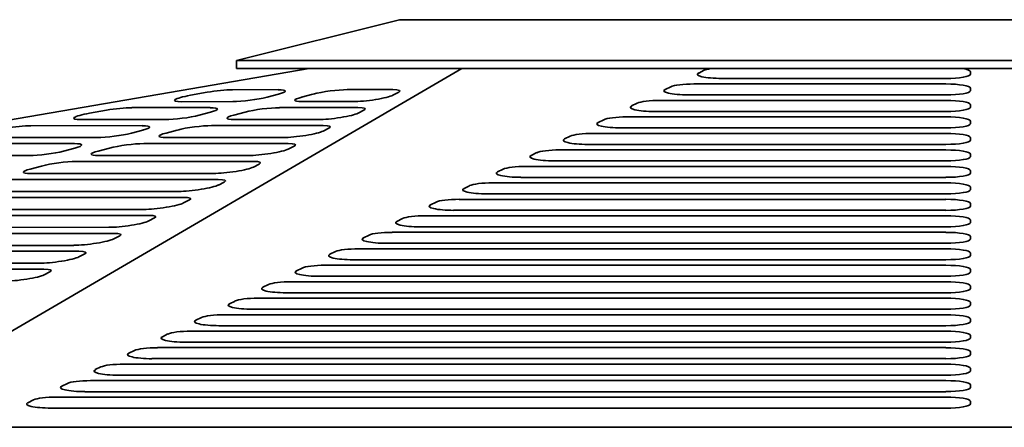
# Model space of a CAD drawing. Header units: millimetres. Extents: x 288 to 973, y 252 to 639.
# Tile 5 of 11: x 509 to 630, y 589 to 639. Entities that reach past the tile are written whole.
import ezdxf

# ---------------------------------------------------------------- set-up
doc = ezdxf.new("R2010")
doc.units = ezdxf.units.MM
doc.header["$LTSCALE"] = 3
doc.layers.add('Krawędzie widoczne(ISO)', color=7, linetype='Continuous', lineweight=35, true_color=0x262659)

msp = doc.modelspace()

# ---------------------------------------------------------------- linework, layer by layer
at = {"layer": 'Krawędzie widoczne(ISO)'}
for p, q in [((536, 633.75), (556, 638.75)), ((704, 638.75), (556, 638.75)), ((536, 633.75), (724, 633.75)), ((536, 632.75), (536, 633.75)), ((287.5, 588.75), (544.9, 632.75)), ((563.64, 632.75), (488.13, 588.75)), ((536, 632.75), (724, 632.75)), ((592.73, 632.21), (593.41, 632.55)), ((626.09, 632.38), (626.09, 632.05)), ((623.09, 631.54), (595.57, 631.54)), ((530.34, 629.48), (532.4, 629.85)), ((535.5, 630.16), (541.09, 630.17)), ((549.59, 630.17), (555.17, 630.17)), ((555.91, 629.86), (555.19, 629.49)), ((588.61, 630.19), (589.3, 630.53)), ((592.14, 630.87), (623.09, 630.87)), ((626.09, 630.36), (626.09, 630.03)), ((535.54, 628.7), (529.28, 628.69)), ((541.13, 629.62), (539.74, 629.25)), ((543.99, 629.25), (545.38, 629.62)), ((550.3, 628.7), (544.04, 628.7)), ((588.02, 628.85), (623.09, 628.85)), ((623.09, 629.52), (591.45, 629.52)), ((517.96, 627.27), (520.02, 627.64)), ((523.13, 627.96), (532.76, 627.96)), ((532.8, 627.41), (531.42, 627.04)), ((535.66, 627.04), (537.05, 627.41)), ((541.26, 627.96), (550.89, 627.97)), ((551.62, 627.65), (550.91, 627.29)), ((584.5, 628.17), (585.18, 628.5)), ((623.09, 627.5), (587.34, 627.5)), ((626.09, 628.34), (626.09, 628)), ((527.21, 626.49), (516.9, 626.49)), ((546.01, 626.5), (535.71, 626.49)), ((580.38, 626.15), (581.07, 626.48)), ((583.91, 626.82), (623.09, 626.82)), ((626.09, 626.32), (626.09, 625.98)), ((510.75, 625.75), (524.43, 625.76)), ((524.48, 625.21), (523.09, 624.84)), ((527.34, 624.84), (528.72, 625.21)), ((532.93, 625.76), (546.61, 625.76)), ((547.34, 625.45), (546.63, 625.08)), ((623.09, 625.48), (583.22, 625.48)), ((518.88, 624.29), (504.53, 624.28)), ((541.73, 624.29), (527.38, 624.29)), ((576.27, 624.12), (576.95, 624.46)), ((579.79, 624.8), (623.09, 624.8)), ((626.09, 624.3), (626.09, 623.96)), ((498.38, 623.54), (516.1, 623.55)), ((516.15, 623), (514.76, 622.63)), ((519.01, 622.63), (520.39, 623)), ((524.6, 623.55), (542.33, 623.56)), ((543.06, 623.25), (542.35, 622.88)), ((575.68, 622.78), (623.09, 622.78)), ((623.09, 623.45), (579.11, 623.45)), ((510.55, 622.08), (492.15, 622.07)), ((516.27, 621.35), (538.05, 621.36)), ((537.45, 622.09), (519.05, 622.08)), ((572.15, 622.1), (572.84, 622.44)), ((623.09, 621.43), (574.99, 621.43)), ((626.09, 622.27), (626.09, 621.94)), ((510.68, 620.43), (512.07, 620.8)), ((538.78, 621.04), (538.06, 620.68)), ((568.04, 620.08), (568.72, 620.42)), ((571.56, 620.76), (623.09, 620.76)), ((626.09, 620.25), (626.09, 619.92)), ((507.94, 619.14), (533.76, 619.15)), ((533.17, 619.89), (510.72, 619.88)), ((623.09, 619.41), (570.88, 619.41)), ((528.89, 617.68), (502.39, 617.67)), ((534.49, 618.84), (533.78, 618.47)), ((563.92, 618.06), (564.61, 618.39)), ((567.45, 618.74), (623.09, 618.74)), ((626.09, 618.23), (626.09, 617.89)), ((499.61, 616.94), (529.48, 616.95)), ((530.21, 616.64), (529.5, 616.27)), ((563.33, 616.71), (623.09, 616.71)), ((623.09, 617.39), (566.76, 617.39)), ((524.6, 615.48), (494.06, 615.47)), ((559.81, 616.04), (560.5, 616.37)), ((623.09, 615.37), (562.65, 615.37)), ((626.09, 616.21), (626.09, 615.87)), ((491.28, 614.74), (525.2, 614.75)), ((525.93, 614.43), (525.22, 614.07)), ((555.69, 614.01), (556.38, 614.35)), ((559.22, 614.69), (623.09, 614.69)), ((626.09, 614.19), (626.09, 613.85)), ((520.32, 613.28), (485.73, 613.27)), ((623.09, 613.34), (558.53, 613.34)), ((482.96, 612.53), (520.92, 612.54)), ((521.65, 612.23), (520.93, 611.86)), ((551.58, 611.99), (552.27, 612.33)), ((555.1, 612.67), (623.09, 612.67)), ((626.09, 612.16), (626.09, 611.83)), ((516.04, 611.07), (477.4, 611.06)), ((550.99, 610.65), (623.09, 610.65)), ((623.09, 611.32), (554.42, 611.32)), ((474.63, 610.33), (516.64, 610.34)), ((517.37, 610.03), (516.65, 609.66)), ((547.46, 609.97), (548.15, 610.31)), ((623.09, 609.3), (550.3, 609.3)), ((626.09, 610.14), (626.09, 609.81)), ((466.3, 608.12), (512.35, 608.14)), ((511.76, 608.87), (469.07, 608.86)), ((543.35, 607.95), (544.04, 608.28)), ((546.87, 608.63), (623.09, 608.63)), ((626.09, 608.12), (626.09, 607.78)), ((513.08, 607.82), (512.37, 607.46)), ((623.09, 607.28), (546.19, 607.28)), ((539.24, 605.93), (539.92, 606.26)), ((542.76, 606.6), (623.09, 606.6)), ((626.09, 606.1), (626.09, 605.76)), ((538.64, 604.58), (623.09, 604.58)), ((623.09, 605.26), (542.07, 605.26)), ((535.12, 603.9), (535.81, 604.24)), ((623.09, 603.23), (537.96, 603.23)), ((626.09, 604.08), (626.09, 603.74)), ((531.01, 601.88), (531.69, 602.22)), ((534.53, 602.56), (623.09, 602.56)), ((626.09, 602.05), (626.09, 601.72)), ((623.09, 601.21), (533.84, 601.21)), ((526.89, 599.86), (527.58, 600.2)), ((530.41, 600.54), (623.09, 600.54)), ((626.09, 600.03), (626.09, 599.7)), ((526.3, 598.52), (623.09, 598.52)), ((623.09, 599.19), (529.73, 599.19)), ((522.78, 597.84), (523.46, 598.17)), ((623.09, 597.17), (525.61, 597.17)), ((626.09, 598.01), (626.09, 597.67)), ((518.66, 595.82), (519.35, 596.15)), ((522.18, 596.49), (623.08, 596.49)), ((626.08, 595.99), (626.08, 595.65)), ((623.08, 595.15), (521.5, 595.15)), ((514.55, 593.79), (515.23, 594.13)), ((518.07, 594.47), (623.08, 594.47)), ((626.08, 593.97), (626.08, 593.63)), ((513.91, 592.45), (623.08, 592.45)), ((623.08, 593.12), (517.38, 593.12)), ((510.38, 591.77), (511.07, 592.11)), ((623.08, 591.1), (513.22, 591.1)), ((626.08, 591.95), (626.08, 591.61)), ((771.87, 588.75), (488.13, 588.75))]:
    msp.add_line(p, q, dxfattribs=at)
for centre, major_axis, ratio, start_param, end_param in [((595.57, 632.05), (-3, 0), 0.168496, 5.952847, 7.853981), ((596.25, 632.38), (-3, 0), 0.168496, 5.474159, 5.952847), ((623.09, 632.38), (3, 0), 0.168496, 6.283185, 7.092216), ((623.09, 632.05), (3, 0), 0.168496, 4.712389, 6.283185), ((533.42, 629.61), (2.97, 0.39), 0.129919, 0.7782, 1.904505), ((539.01, 629.61), (2.97, 0.39), 0.129919, 5.490589, 7.061385), ((547.51, 629.62), (2.97, 0.39), 0.129919, 0.7782, 2.348996), ((553.09, 629.62), (2.97, 0.39), 0.129919, 5.93508, 7.061385), ((591.45, 630.03), (-3, 0), 0.168496, 5.952847, 7.853981), ((592.14, 630.36), (-3, 0), 0.168496, 4.712389, 5.952847), ((623.09, 630.36), (3, 0), 0.168496, 6.283185, 7.853981), ((623.09, 630.03), (3, 0), 0.168496, 4.712389, 6.283185), ((531.36, 629.24), (-2.97, -0.39), 0.129919, 5.046098, 7.061385), ((537.62, 629.25), (-2.97, -0.39), 0.129919, 0.7782, 2.348996), ((546.12, 629.25), (-2.97, -0.39), 0.129919, 5.490589, 7.061385), ((552.38, 629.25), (2.97, 0.39), 0.129919, 3.919793, 5.93508), ((588.02, 628.34), (-3, 0), 0.168496, 4.712389, 5.952847), ((623.09, 628.34), (3, 0), 0.168496, 6.283185, 7.853981), ((521.05, 627.41), (2.97, 0.39), 0.129919, 0.7782, 1.904505), ((530.68, 627.41), (2.97, 0.39), 0.129919, 5.490589, 7.061385), ((539.18, 627.41), (2.97, 0.39), 0.129919, 0.7782, 2.348996), ((548.81, 627.42), (2.97, 0.39), 0.129919, 5.93508, 7.061385), ((587.34, 628), (-3, 0), 0.168496, 5.952847, 7.853981), ((623.09, 628), (3, 0), 0.168496, 4.712389, 6.283185), ((518.98, 627.04), (-2.97, -0.39), 0.129919, 5.046098, 7.061385), ((529.29, 627.04), (-2.97, -0.39), 0.129919, 0.7782, 2.348996), ((537.79, 627.05), (-2.97, -0.39), 0.129919, 5.490589, 7.061385), ((548.1, 627.05), (2.97, 0.39), 0.129919, 3.919793, 5.93508), ((583.22, 625.98), (-3, 0), 0.168496, 5.952847, 7.853981), ((583.91, 626.32), (-3, 0), 0.168496, 4.712389, 5.952847), ((623.09, 626.32), (3, 0), 0.168496, 6.283185, 7.853981), ((508.67, 625.2), (2.97, 0.39), 0.129919, 0.7782, 1.904505), ((522.35, 625.2), (2.97, 0.39), 0.129919, 5.490589, 7.061385), ((530.85, 625.21), (2.97, 0.39), 0.129919, 0.7782, 2.348996), ((543.81, 624.85), (2.97, 0.39), 0.129919, 3.919793, 5.93508), ((544.53, 625.21), (2.97, 0.39), 0.129919, 5.93508, 7.061385), ((623.09, 625.98), (3, 0), 0.168496, 4.712389, 6.283185), ((520.96, 624.84), (-2.97, -0.39), 0.129919, 0.7782, 2.348996), ((529.46, 624.84), (-2.97, -0.39), 0.129919, 5.490589, 7.061385), ((579.11, 623.96), (-3, 0), 0.168496, 5.952847, 7.853981), ((579.79, 624.3), (-3, 0), 0.168496, 4.712389, 5.952847), ((623.09, 624.3), (3, 0), 0.168496, 6.283185, 7.853981), ((623.09, 623.96), (3, 0), 0.168496, 4.712389, 6.283185), ((512.63, 622.63), (-2.97, -0.39), 0.129919, 0.7782, 2.348996), ((514.02, 623), (2.97, 0.39), 0.129919, 5.490589, 7.061385), ((521.13, 622.64), (-2.97, -0.39), 0.129919, 5.490589, 7.061385), ((522.52, 623), (2.97, 0.39), 0.129919, 0.7782, 2.348996), ((539.53, 622.64), (2.97, 0.39), 0.129919, 3.919793, 5.93508), ((540.25, 623.01), (2.97, 0.39), 0.129919, 5.93508, 7.061385), ((575.68, 622.27), (-3, 0), 0.168496, 4.712389, 5.952847), ((623.09, 622.27), (3, 0), 0.168496, 6.283185, 7.853981), ((514.19, 620.8), (2.97, 0.39), 0.129919, 0.7782, 2.348996), ((535.96, 620.81), (2.97, 0.39), 0.129919, 5.93508, 7.061385), ((574.99, 621.94), (-3, 0), 0.168496, 5.952847, 7.853981), ((623.09, 621.94), (3, 0), 0.168496, 4.712389, 6.283185), ((512.8, 620.43), (-2.97, -0.39), 0.129919, 5.490589, 7.061385), ((535.25, 620.44), (2.97, 0.39), 0.129919, 3.919793, 5.93508), ((571.56, 620.25), (-3, 0), 0.168496, 4.712389, 5.952847), ((623.09, 620.25), (3, 0), 0.168496, 6.283185, 7.853981), ((531.68, 618.6), (2.97, 0.39), 0.129919, 5.93508, 7.061385), ((570.88, 619.92), (-3, 0), 0.168496, 5.952847, 7.853981), ((623.09, 619.92), (3, 0), 0.168496, 4.712389, 6.283185), ((530.97, 618.24), (2.97, 0.39), 0.129919, 3.919793, 5.93508), ((566.76, 617.89), (-3, 0), 0.168496, 5.952847, 7.853981), ((567.45, 618.23), (-3, 0), 0.168496, 4.712389, 5.952847), ((623.09, 618.23), (3, 0), 0.168496, 6.283185, 7.853981), ((623.09, 617.89), (3, 0), 0.168496, 4.712389, 6.283185), ((527.4, 616.4), (2.97, 0.39), 0.129919, 5.93508, 7.061385), ((563.33, 616.21), (-3, 0), 0.168496, 4.712389, 5.952847), ((623.09, 616.21), (3, 0), 0.168496, 6.283185, 7.853981), ((526.69, 616.03), (2.97, 0.39), 0.129919, 3.919793, 5.93508), ((562.65, 615.87), (-3, 0), 0.168496, 5.952847, 7.853981), ((623.09, 615.87), (3, 0), 0.168496, 4.712389, 6.283185), ((522.4, 613.83), (2.97, 0.39), 0.129919, 3.919793, 5.93508), ((523.12, 614.2), (2.97, 0.39), 0.129919, 5.93508, 7.061385), ((559.22, 614.19), (-3, 0), 0.168496, 4.712389, 5.952847), ((623.09, 614.19), (3, 0), 0.168496, 6.283185, 7.853981), ((558.53, 613.85), (-3, 0), 0.168496, 5.952847, 7.853981), ((623.09, 613.85), (3, 0), 0.168496, 4.712389, 6.283185), ((518.12, 611.63), (2.97, 0.39), 0.129919, 3.919793, 5.93508), ((518.84, 611.99), (2.97, 0.39), 0.129919, 5.93508, 7.061385), ((554.42, 611.83), (-3, 0), 0.168496, 5.952847, 7.853981), ((555.1, 612.16), (-3, 0), 0.168496, 4.712389, 5.952847), ((623.09, 612.16), (3, 0), 0.168496, 6.283185, 7.853981), ((623.09, 611.83), (3, 0), 0.168496, 4.712389, 6.283185), ((550.99, 610.14), (-3, 0), 0.168496, 4.712389, 5.952847), ((623.09, 610.14), (3, 0), 0.168496, 6.283185, 7.853981), ((513.84, 609.42), (2.97, 0.39), 0.129919, 3.919793, 5.93508), ((514.55, 609.79), (2.97, 0.39), 0.129919, 5.93508, 7.061385), ((550.3, 609.81), (-3, 0), 0.168496, 5.952847, 7.853981), ((623.09, 609.81), (3, 0), 0.168496, 4.712389, 6.283185), ((510.27, 607.59), (2.97, 0.39), 0.129919, 5.93508, 7.061385), ((546.87, 608.12), (-3, 0), 0.168496, 4.712389, 5.952847), ((623.09, 608.12), (3, 0), 0.168496, 6.283185, 7.853981), ((509.56, 607.22), (2.97, 0.39), 0.129919, 3.919793, 5.93508), ((546.19, 607.78), (-3, 0), 0.168496, 5.952847, 7.853981), ((623.09, 607.78), (3, 0), 0.168496, 4.712389, 6.283185), ((542.07, 605.76), (-3, 0), 0.168496, 5.952847, 7.853981), ((542.76, 606.1), (-3, 0), 0.168496, 4.712389, 5.952847), ((623.09, 606.1), (3, 0), 0.168496, 6.283185, 7.853981), ((623.09, 605.76), (3, 0), 0.168496, 4.712389, 6.283185), ((538.64, 604.08), (-3, 0), 0.168496, 4.712389, 5.952847), ((623.09, 604.08), (3, 0), 0.168496, 6.283185, 7.853981), ((537.96, 603.74), (-3, 0), 0.168496, 5.952847, 7.853981), ((623.09, 603.74), (3, 0), 0.168496, 4.712389, 6.283185), ((534.53, 602.05), (-3, 0), 0.168496, 4.712389, 5.952847), ((623.09, 602.05), (3, 0), 0.168496, 6.283185, 7.853981), ((533.84, 601.72), (-3, 0), 0.168496, 5.952847, 7.853981), ((623.09, 601.72), (3, 0), 0.168496, 4.712389, 6.283185), ((529.73, 599.7), (-3, 0), 0.168496, 5.952847, 7.853981), ((530.41, 600.03), (-3, 0), 0.168496, 4.712389, 5.952847), ((623.09, 600.03), (3, 0), 0.168496, 6.283185, 7.853981), ((623.09, 599.7), (3, 0), 0.168496, 4.712389, 6.283185), ((526.3, 598.01), (-3, 0), 0.168496, 4.712389, 5.952847), ((623.09, 598.01), (3, 0), 0.168496, 6.283185, 7.853981), ((525.61, 597.67), (-3, 0), 0.168496, 5.952847, 7.853981), ((623.09, 597.67), (3, 0), 0.168496, 4.712389, 6.283185), ((522.18, 595.99), (-3, 0), 0.168496, 4.712389, 5.952847), ((623.08, 595.99), (3, 0), 0.168496, 6.283185, 7.853981), ((521.5, 595.65), (-3, 0), 0.168496, 5.952847, 7.853981), ((623.08, 595.65), (3, 0), 0.168496, 4.712389, 6.283185), ((517.38, 593.63), (-3, 0), 0.168496, 5.952847, 7.853981), ((518.07, 593.97), (-3, 0), 0.168496, 4.712389, 5.952847), ((623.08, 593.97), (3, 0), 0.168496, 6.283185, 7.853981), ((623.08, 593.63), (3, 0), 0.168496, 4.712389, 6.283185), ((513.91, 591.95), (-3, 0), 0.168496, 4.712389, 5.952847), ((623.08, 591.95), (3, 0), 0.168496, 6.283185, 7.853981), ((513.22, 591.61), (-3, 0), 0.168496, 5.952847, 7.853981), ((623.08, 591.61), (3, 0), 0.168496, 4.712389, 6.283185)]:
    msp.add_ellipse(centre, major_axis=major_axis, ratio=ratio, start_param=start_param, end_param=end_param, dxfattribs=at)

doc.saveas('drawing.dxf')
